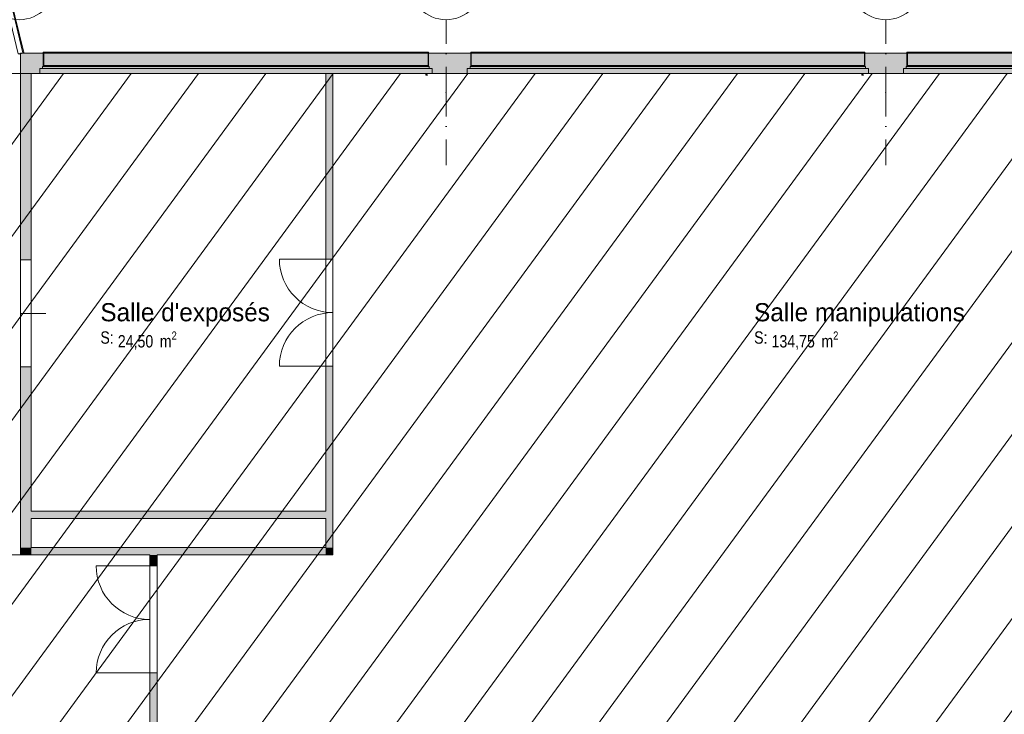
# Model space of a CAD drawing. Header units: millimetres. Extents: x -22000 to 226618, y -100134 to 72379.
# Tile 36 of 44: x 65075 to 78620, y -9093 to 462. Entities that reach past the tile are written whole.
import ezdxf
from ezdxf.enums import TextEntityAlignment as Align

# ---------------------------------------------------------------- set-up
doc = ezdxf.new("R2010")
doc.units = ezdxf.units.MM
doc.header["$MEASUREMENT"] = 0
doc.linetypes.add('Points tirets', pattern=[670.277762, 352.777767, -176.388884, 0, -141.111112])
doc.linetypes.add('Wipeout_Contour', pattern=[1000, 0, -1000])
for name, color, linetype in [('02-01 File _ Axe.Construction', 7, 'Continuous'), ('08-01 contour hachures', 7, 'Continuous'), ('A-AREA-____-OTLN.Modèle IFC', 7, 'Continuous'), ('A-FLOR-HRAL-OTLN.Modèle IFC', 7, 'Continuous'), ('A-GLAZ-____-OTLN.Modèle IFC', 7, 'Continuous'), ('A-WALL-____-OTLN.Modèle IFC', 7, 'Continuous'), ('Marques de Zone ARCHICAD', 7, 'Continuous'), ('Portes ARCHICAD', 7, 'Continuous')]:
    doc.layers.add(name, color=color, linetype=linetype)
doc.styles.add('STYLE_GENERE_1', font='txt')
doc.styles.add('STYLE_GENERE_2', font='ARIALN.TTF')
doc.styles.add('STYLE_GENERE_4', font='txt')

# ---------------------------------------------------------------- blocks, each defined once
blk = doc.blocks.new('Salle d_exposés_SA_26_1', base_point=(67260, -3709))
at = {"layer": 'Marques de Zone ARCHICAD', "color": 7, "lineweight": 9, "insert": (66425, -3827), "char_height": 170, "attachment_point": 1, "style": 'STYLE_GENERE_2'}
blk.add_mtext('\\A1;{\\pql;\\pt0,100;\\fArial Narrow|b0|i0|c0|p34;24,50\\fArial Narrow|b0|i0|c0|p34;\\A1{\\H.66x;\\S^  ;}\\fArial Narrow|b0|i0|c0|p34; m\\fArial Narrow|b0|i0|c0|p34;\\A1{\\H.66x;\\S2^  ;}}', dxfattribs=at)
at = {"layer": 'Marques de Zone ARCHICAD', "color": 7, "lineweight": 9}
for tag, height, style, p in [('DUMMY_849', 250, 'STYLE_GENERE_1', (68335, -3363)), ('ROOM_NAME', 250, 'STYLE_GENERE_1', (66185, -3437)), ('calculatedAreaCode', 170, 'STYLE_GENERE_2', (66185, -3825))]:
    blk.add_attdef(tag, text='', height=height, dxfattribs=dict(at, style=style)).set_placement(p, align=Align.TOP_LEFT)
blk = doc.blocks.new('Salle manipulations_SA_27_1', base_point=(76532, -3709))
at = {"layer": 'Marques de Zone ARCHICAD', "color": 7, "lineweight": 9, "insert": (75418, -3827), "char_height": 170, "attachment_point": 1, "style": 'STYLE_GENERE_2'}
blk.add_mtext('\\A1;{\\pql;\\pt0,100;\\fArial Narrow|b0|i0|c0|p34;134,75\\fArial Narrow|b0|i0|c0|p34;\\A1{\\H.66x;\\S^  ;}\\fArial Narrow|b0|i0|c0|p34; m\\fArial Narrow|b0|i0|c0|p34;\\A1{\\H.66x;\\S2^  ;}}', dxfattribs=at)
at = {"layer": 'Marques de Zone ARCHICAD', "color": 7, "lineweight": 9}
for tag, height, style, p in [('DUMMY_849', 250, 'STYLE_GENERE_1', (77886, -3363)), ('ROOM_NAME', 250, 'STYLE_GENERE_1', (75178, -3437)), ('calculatedAreaCode', 170, 'STYLE_GENERE_2', (75178, -3825))]:
    blk.add_attdef(tag, text='', height=height, dxfattribs=dict(at, style=style)).set_placement(p, align=Align.TOP_LEFT)
blk = doc.blocks.new('Percement_4_1')
at = {"color": 254, "linetype": 'Wipeout_Contour', "lineweight": 0, "ltscale": 261049.408185}
blk.add_wipeout([(65085, -2840), (65085, -4315), (65235, -4315), (65235, -2840)], dxfattribs=at).dxf.layer = 'A-WALL-____-OTLN.Modèle IFC'
at = {"layer": 'A-WALL-____-OTLN.Modèle IFC', "color": 7, "linetype": 'Points tirets', "lineweight": 5}
blk.add_line((65435, -3578), (64885, -3578), dxfattribs=at)
at = {"layer": 'A-WALL-____-OTLN.Modèle IFC', "color": 7, "linetype": 'Continuous', "lineweight": 5, "flags": 128}
for points in [[(65085, -2840), (65085, -4315)], [(65235, -4315), (65235, -2840)]]:
    blk.add_lwpolyline(points, dxfattribs=at)
at = {"layer": 'A-WALL-____-OTLN.Modèle IFC', "color": 7, "linetype": 'Continuous', "lineweight": 13, "flags": 128}
for points in [[(65235, -2840), (65085, -2840)], [(65085, -4315), (65235, -4315)]]:
    blk.add_lwpolyline(points, dxfattribs=at)
blk = doc.blocks.new('Mur_2_1', base_point=(82716, -140))
at = {"layer": 'A-WALL-____-OTLN.Modèle IFC', "linetype": 'Continuous', "lineweight": 0, "true_color": 0xffffff}
blk.add_hatch(color=7, dxfattribs=at).paths.add_polyline_path([(82716, 0), (65085, 0), (65085, -280), (82716, -280)])
at = {"layer": 'A-WALL-____-OTLN.Modèle IFC', "color": 7, "linetype": 'Continuous', "lineweight": 20, "flags": 128}
for points in [[(82716, 0), (65085, 0)], [(65085, 0), (65085, -280)], [(65235, -280), (69285, -280)], [(69385, -280), (82716, -280)]]:
    blk.add_lwpolyline(points, dxfattribs=at)
blk = doc.blocks.new('Porte (Mur) 166[30]_1')
at = {"layer": 'Portes ARCHICAD', "color": 7, "linetype": 'Continuous', "lineweight": 5}
for p, q in [((69385, -2830), (68648, -2830)), ((69385, -4305), (68648, -4305))]:
    blk.add_line(p, q, dxfattribs=at)
for centre, start, end in [((69385, -2830), 180, 270), ((69385, -4305), 90, 180)]:
    blk.add_arc(centre, 738, start, end, dxfattribs=at)
blk = doc.blocks.new('Mur_50_1', base_point=(69335, -140))
at = {"layer": 'A-WALL-____-OTLN.Modèle IFC', "linetype": 'Continuous', "lineweight": 0, "true_color": 0xffffff}
for points in [[(69285, -280), (69285, -2830), (69385, -2830), (69385, -280)], [(69385, -6800), (69385, -4305), (69285, -4305), (69285, -6800)], [(69285, -6800), (69285, -6900), (69385, -6900)], [(69385, -6800), (69285, -6800), (69385, -6900)]]:
    blk.add_hatch(color=7, dxfattribs=at).paths.add_polyline_path(points)
at = {"layer": 'A-WALL-____-OTLN.Modèle IFC', "color": 7, "linetype": 'Continuous', "lineweight": 20}
for p, q in [((69285, -2830), (69385, -2830)), ((69285, -4305), (69385, -4305))]:
    blk.add_line(p, q, dxfattribs=at)
at = {"layer": 'A-WALL-____-OTLN.Modèle IFC', "color": 7, "linetype": 'Continuous', "lineweight": 20, "flags": 128}
for points in [[(69285, -280), (69285, -2830)], [(69385, -2830), (69385, -280)], [(69285, -4305), (69285, -6300)], [(69385, -6900), (69385, -4305)], [(69285, -6400), (69285, -6800)], [(69385, -6900), (69285, -6900)]]:
    blk.add_lwpolyline(points, dxfattribs=at)
at = {"layer": 'Portes ARCHICAD', "color": 7, "linetype": 'Continuous', "lineweight": 5}
blk.add_blockref('Porte (Mur) 166[30]_1', (0, 0), dxfattribs=at)
blk = doc.blocks.new('Mur_51_1', base_point=(69335, -6850))
at = {"layer": 'A-WALL-____-OTLN.Modèle IFC', "linetype": 'Continuous', "lineweight": 0, "true_color": 0xffffff}
blk.add_hatch(color=7, dxfattribs=at).paths.add_polyline_path([(65235, -6900), (69285, -6900), (69285, -6800), (65235, -6800)])
at = {"layer": 'A-WALL-____-OTLN.Modèle IFC', "color": 7, "linetype": 'Continuous', "lineweight": 20, "flags": 128}
for points in [[(69285, -6800), (65235, -6800)], [(65235, -6900), (66865, -6900)], [(66965, -6900), (69285, -6900)]]:
    blk.add_lwpolyline(points, dxfattribs=at)
blk = doc.blocks.new('Mur_52_1', base_point=(69335, -6350))
at = {"layer": 'A-WALL-____-OTLN.Modèle IFC', "linetype": 'Continuous', "lineweight": 0, "true_color": 0xffffff}
blk.add_hatch(color=7, dxfattribs=at).paths.add_polyline_path([(69285, -6300), (65235, -6300), (65235, -6400), (69285, -6400)])
at = {"layer": 'A-WALL-____-OTLN.Modèle IFC', "color": 7, "linetype": 'Continuous', "lineweight": 20, "flags": 128}
for points in [[(69285, -6300), (65235, -6300)], [(65235, -6400), (69285, -6400)]]:
    blk.add_lwpolyline(points, dxfattribs=at)
blk = doc.blocks.new('Mur_54_1', base_point=(65160, -6850))
at = {"layer": 'A-WALL-____-OTLN.Modèle IFC', "linetype": 'Continuous', "lineweight": 0, "true_color": 0xffffff}
for points in [[(65235, -280), (65085, -280), (65085, -2840), (65235, -2840)], [(65085, -4315), (65085, -6800), (65235, -6800), (65235, -4315)], [(65085, -6900), (65235, -6900), (65235, -6800)], [(65085, -6900), (65235, -6800), (65085, -6800)]]:
    blk.add_hatch(color=7, dxfattribs=at).paths.add_polyline_path(points)
at = {"layer": 'A-WALL-____-OTLN.Modèle IFC', "color": 7, "linetype": 'Continuous', "lineweight": 20, "flags": 128}
for points in [[(65085, -280), (65085, -2840)], [(65235, -2840), (65235, -280)], [(65085, -4315), (65085, -6900)], [(65235, -6300), (65235, -4315)], [(65235, -6800), (65235, -6400)], [(65085, -6900), (65235, -6900)]]:
    blk.add_lwpolyline(points, dxfattribs=at)
blk = doc.blocks.new('Porte (Mur) 190[54]_1')
at = {"layer": 'Portes ARCHICAD', "color": 7, "linetype": 'Continuous', "lineweight": 5}
for p, q in [((66865, -7050), (66128, -7050)), ((66865, -8525), (66128, -8525))]:
    blk.add_line(p, q, dxfattribs=at)
for centre, start, end in [((66865, -7050), 180, 270), ((66865, -8525), 90, 180)]:
    blk.add_arc(centre, 738, start, end, dxfattribs=at)
blk = doc.blocks.new('Mur_81_1', base_point=(66915, -6850))
at = {"layer": 'A-WALL-____-OTLN.Modèle IFC', "linetype": 'Continuous', "lineweight": 0, "true_color": 0xffffff}
for points in [[(66865, -6900), (66865, -7050), (66965, -7050), (66965, -6900)], [(66965, -9300), (66965, -8525), (66865, -8525), (66865, -9300)]]:
    blk.add_hatch(color=7, dxfattribs=at).paths.add_polyline_path(points)
at = {"layer": 'A-WALL-____-OTLN.Modèle IFC', "color": 7, "linetype": 'Continuous', "lineweight": 20}
for p, q in [((66865, -7050), (66965, -7050)), ((66865, -8525), (66965, -8525))]:
    blk.add_line(p, q, dxfattribs=at)
at = {"layer": 'A-WALL-____-OTLN.Modèle IFC', "color": 7, "linetype": 'Continuous', "lineweight": 20, "flags": 128}
for points in [[(66865, -6900), (66865, -7050)], [(66965, -7050), (66965, -6900)], [(66865, -8525), (66865, -9300)], [(66965, -9300), (66965, -8525)]]:
    blk.add_lwpolyline(points, dxfattribs=at)
at = {"layer": 'Portes ARCHICAD', "color": 7, "linetype": 'Continuous', "lineweight": 5}
blk.add_blockref('Porte (Mur) 190[54]_1', (0, 0), dxfattribs=at)
blk = doc.blocks.new('Elément Modèle 59[51]_1', base_point=(77231, -640))
at = {"layer": 'A-GLAZ-____-OTLN.Modèle IFC', "color": 7, "linetype": 'Continuous', "lineweight": 18}
for p, q in [((77281, 14), (77281, 15)), ((77286, 15), (77281, 15)), ((77281, 11), (77281, 14)), ((77286, 14), (77281, 14)), ((77281, -170), (77281, 11)), ((77286, 15), (77286, 14)), ((82336, 15), (77286, 15)), ((77286, 14), (77286, 11)), ((77286, 11), (77286, -170)), ((82336, 14), (82336, 15)), ((82341, 15), (82336, 15)), ((82336, 11), (82336, 14)), ((82341, 14), (82336, 14)), ((82336, -170), (82336, 11)), ((82341, 15), (82341, 14)), ((82341, 14), (82341, 11)), ((82341, 11), (82341, -170)), ((77231, -280), (77231, -210)), ((77231, -210), (82391, -210)), ((77271, -210), (77271, -180)), ((77271, -180), (82351, -180)), ((77281, -180), (77281, -170)), ((82341, -170), (77281, -170)), ((82341, -170), (82341, -180)), ((82351, -180), (82351, -210)), ((82391, -210), (82391, -280)), ((82391, -280), (77231, -280)), ((82301, -280), (82301, -298)), ((82301, -298), (82304, -300)), ((82304, -300), (82320, -300)), ((82311, -295), (82311, -280)), ((82320, -295), (82311, -295)), ((82320, -295), (82324, -295)), ((82324, -300), (82320, -300)), ((82324, -295), (82326, -295)), ((82324, -300), (82324, -295)), ((82326, -300), (82324, -300)), ((82326, -295), (82326, -300))]:
    blk.add_line(p, q, dxfattribs=at)
blk = doc.blocks.new('Elément Modèle 60[52]_1', base_point=(65350, -640))
at = {"layer": 'A-GLAZ-____-OTLN.Modèle IFC', "color": 7, "linetype": 'Continuous', "lineweight": 18}
for p, q in [((65400, 14), (65400, 15)), ((65405, 15), (65400, 15)), ((65400, 11), (65400, 14)), ((65405, 14), (65400, 14)), ((65400, -170), (65400, 11)), ((65405, 15), (65405, 14)), ((70695, 15), (65405, 15)), ((65405, 14), (65405, 11)), ((65405, 11), (65405, -170)), ((70695, 14), (70695, 15)), ((70700, 15), (70695, 15)), ((70695, 11), (70695, 14)), ((70700, 14), (70695, 14)), ((70695, -170), (70695, 11)), ((70700, 15), (70700, 14)), ((70700, 14), (70700, 11)), ((70700, 11), (70700, -170)), ((65350, -280), (65350, -210)), ((65350, -210), (70750, -210)), ((65390, -210), (65390, -180)), ((65390, -180), (70710, -180)), ((65400, -180), (65400, -170)), ((70700, -170), (65400, -170)), ((70700, -170), (70700, -180)), ((70710, -180), (70710, -210)), ((70750, -210), (70750, -280)), ((70750, -280), (65350, -280)), ((70660, -280), (70660, -298)), ((70660, -298), (70663, -300)), ((70663, -300), (70679, -300)), ((70670, -295), (70670, -280)), ((70679, -295), (70670, -295)), ((70679, -295), (70683, -295)), ((70683, -300), (70679, -300)), ((70683, -295), (70685, -295)), ((70683, -300), (70683, -295)), ((70685, -300), (70683, -300)), ((70685, -295), (70685, -300))]:
    blk.add_line(p, q, dxfattribs=at)
blk = doc.blocks.new('Elément Modèle 61[53]_1', base_point=(71230, -640))
at = {"layer": 'A-GLAZ-____-OTLN.Modèle IFC', "color": 7, "linetype": 'Continuous', "lineweight": 18}
for p, q in [((71280, 14), (71280, 15)), ((71285, 15), (71280, 15)), ((71280, 11), (71280, 14)), ((71285, 14), (71280, 14)), ((71280, -170), (71280, 11)), ((71285, 15), (71285, 14)), ((76695, 15), (71285, 15)), ((71285, 14), (71285, 11)), ((71285, 11), (71285, -170)), ((76695, 14), (76695, 15)), ((76700, 15), (76695, 15)), ((76695, 11), (76695, 14)), ((76700, 14), (76695, 14)), ((76695, -170), (76695, 11)), ((76700, 15), (76700, 14)), ((76700, 14), (76700, 11)), ((76700, 11), (76700, -170)), ((71230, -280), (71230, -210)), ((71230, -210), (76750, -210)), ((71270, -210), (71270, -180)), ((71270, -180), (76710, -180)), ((71280, -180), (71280, -170)), ((76700, -170), (71280, -170)), ((76700, -170), (76700, -180)), ((76710, -180), (76710, -210)), ((76750, -210), (76750, -280)), ((76750, -280), (71230, -280)), ((76660, -280), (76660, -298)), ((76660, -298), (76663, -300)), ((76663, -300), (76679, -300)), ((76670, -295), (76670, -280)), ((76679, -295), (76670, -295)), ((76679, -295), (76683, -295)), ((76683, -300), (76679, -300)), ((76683, -295), (76685, -295)), ((76683, -300), (76683, -295)), ((76685, -300), (76683, -300)), ((76685, -295), (76685, -300))]:
    blk.add_line(p, q, dxfattribs=at)
blk = doc.blocks.new('Barrière 57[374]_1', base_point=(61915, -11))
at = {"layer": 'A-FLOR-HRAL-OTLN.Modèle IFC', "color": 7, "linetype": 'Continuous', "lineweight": 18}
for p, q in [((62876, 5279), (63802, 5503)), ((63754, 5424), (63749, 5416)), ((63759, 5433), (63754, 5424)), ((63770, 5450), (63759, 5433)), ((63796, 5492), (63793, 5487)), ((63793, 5487), (64460, 2748)), ((63797, 5495), (63796, 5492)), ((63799, 5497), (63797, 5495)), ((63802, 5503), (63799, 5497)), ((63802, 5503), (64590, 2250)), ((62739, 5172), (63749, 5416)), ((63743, 5407), (62875, 5196)), ((63746, 5411), (63743, 5407)), ((64261, 3267), (63743, 5407)), ((63749, 5416), (63746, 5411)), ((61916, 5047), (62862, 5276)), ((62783, 5174), (61935, 4969)), ((62875, 5196), (62783, 5174)), ((62862, 5276), (62876, 5279)), ((61917, 5043), (61916, 5047)), ((61916, 5030), (61920, 5031)), ((61916, 5030), (61928, 4982)), ((61918, 5039), (61917, 5043)), ((61921, 5025), (61918, 5039)), ((61925, 5012), (61921, 5025)), ((61928, 4997), (61925, 5012)), ((61932, 4982), (61928, 4997)), ((61932, 4983), (61928, 4982)), ((61933, 4975), (61932, 4982)), ((61935, 4969), (61933, 4975)), ((64267, 3244), (64261, 3267)), ((65055, -9), (64267, 3244)), ((65119, 6), (64460, 2748)), ((64590, 2250), (64596, 2227)), ((64596, 2227), (65132, 10)), ((65118, 2), (65069, -10)), ((65104, 3), (65089, -1)), ((65119, 6), (65104, 3)), ((65117, 6), (65118, 2)), ((65126, 8), (65119, 6)), ((65132, 10), (65126, 8)), ((65058, -8), (65055, -9)), ((65062, -7), (65058, -8)), ((65076, -4), (65062, -7)), ((65069, -10), (65069, -6)), ((65089, -1), (65076, -4))]:
    blk.add_line(p, q, dxfattribs=at)
blk = doc.blocks.new('Marque grille standard[389]_1', base_point=(65070, -31547))
at = {"layer": '02-01 File _ Axe.Construction', "color": 7, "linetype": 'Continuous', "lineweight": 5}
blk.add_circle((65070, 962), 500, dxfattribs=at)
at = {"layer": '02-01 File _ Axe.Construction', "color": 7, "lineweight": 9, "style": 'STYLE_GENERE_4'}
for tag, p in [('AC_MarkerText_1_1', (65070, 1137)), ('AC_MarkerText_1_0', (65070, -31872))]:
    blk.add_attdef(tag, text='', height=350, rotation=360, dxfattribs=at).set_placement(p, align=Align.TOP_CENTER)
blk = doc.blocks.new('Marque grille standard[390]_1', base_point=(70940, -31547))
at = {"layer": '02-01 File _ Axe.Construction', "color": 7, "linetype": 'Points tirets', "lineweight": 5}
for p, q in [((70940, -538), (70940, 462)), ((70940, -1538), (70940, -538))]:
    blk.add_line(p, q, dxfattribs=at)
at = {"layer": '02-01 File _ Axe.Construction', "color": 7, "linetype": 'Continuous', "lineweight": 5}
blk.add_circle((70940, 962), 500, dxfattribs=at)
at = {"layer": '02-01 File _ Axe.Construction', "color": 7, "linetype": 'Points tirets', "lineweight": 5}
blk.add_point((70940, -538), dxfattribs=at)
blk.add_point((70940, -538), dxfattribs=at)
at = {"layer": '02-01 File _ Axe.Construction', "color": 7, "lineweight": 9, "style": 'STYLE_GENERE_4'}
for tag, p in [('AC_MarkerText_1_1', (70940, 1137)), ('AC_MarkerText_1_0', (70940, -31872))]:
    blk.add_attdef(tag, text='', height=350, rotation=360, dxfattribs=at).set_placement(p, align=Align.TOP_CENTER)
blk = doc.blocks.new('Marque grille standard[391]_1', base_point=(76990, -31547))
at = {"layer": '02-01 File _ Axe.Construction', "color": 7, "linetype": 'Points tirets', "lineweight": 5}
for p, q in [((76990, -538), (76990, 462)), ((76990, -1538), (76990, -538))]:
    blk.add_line(p, q, dxfattribs=at)
at = {"layer": '02-01 File _ Axe.Construction', "color": 7, "linetype": 'Continuous', "lineweight": 5}
blk.add_circle((76990, 962), 500, dxfattribs=at)
at = {"layer": '02-01 File _ Axe.Construction', "color": 7, "linetype": 'Points tirets', "lineweight": 5}
blk.add_point((76990, -538), dxfattribs=at)
blk.add_point((76990, -538), dxfattribs=at)
at = {"layer": '02-01 File _ Axe.Construction', "color": 7, "lineweight": 9, "style": 'STYLE_GENERE_4'}
for tag, p in [('AC_MarkerText_1_1', (76990, 1137)), ('AC_MarkerText_1_0', (76990, -31872))]:
    blk.add_attdef(tag, text='', height=350, rotation=360, dxfattribs=at).set_placement(p, align=Align.TOP_CENTER)

msp = doc.modelspace()

# ---------------------------------------------------------------- linework, layer by layer
at = {"layer": 'A-AREA-____-OTLN.Modèle IFC', "color": 7, "linetype": 'Continuous', "lineweight": 0, "true_color": 0xfdf5ec, "flags": 128}
msp.add_lwpolyline([(63315, -6900), (61535, -6900), (61535, -9390), (61535, -10620, -0.39948), (63313, -12310), (65087, -12310, -0.3995), (66865, -10620), (66865, -9390), (66865, -6900), (64915, -6900), (64915, -6850), (64915, -280), (63315, -280), (63315, -6350)], format="xyb", close=True, dxfattribs=at)
for points in [[(65235, -280), (65235, -6300), (69285, -6300), (69285, -280)], [(82598, -280), (69385, -280), (69385, -6350), (69385, -6900), (66965, -6900), (66965, -9300), (70845, -9300), (73990, -9300), (77340, -9300), (84759, -9300)]]:
    msp.add_lwpolyline(points, close=True, dxfattribs=at)

# ---------------------------------------------------------------- block references
at = {"layer": '02-01 File _ Axe.Construction', "color": 7, "linetype": 'Continuous', "lineweight": 9}
for name, p in [('Marque grille standard[390]_1', (70940, -31547)), ('Marque grille standard[391]_1', (76990, -31547))]:
    msp.add_blockref(name, p, dxfattribs=at)
at = {"layer": 'A-AREA-____-OTLN.Modèle IFC', "color": 7, "linetype": 'Continuous', "lineweight": 9}
for name, p, values in [('Salle d_exposés_SA_26_1', (67260, -3709), {'ROOM_NAME': "Salle d'exposés", 'calculatedAreaCode': 'S: '}), ('Salle manipulations_SA_27_1', (76532, -3709), {'ROOM_NAME': 'Salle manipulations', 'calculatedAreaCode': 'S: '})]:
    msp.add_blockref(name, p, dxfattribs=at).add_auto_attribs(values)
at = {"layer": 'A-FLOR-HRAL-OTLN.Modèle IFC', "color": 7, "linetype": 'Continuous', "lineweight": 18}
msp.add_blockref('Barrière 57[374]_1', (61915, -11), dxfattribs=at)
at = {"layer": 'A-GLAZ-____-OTLN.Modèle IFC', "color": 7, "linetype": 'Continuous', "lineweight": 18}
for name, p in [('Elément Modèle 60[52]_1', (65350, -640)), ('Elément Modèle 61[53]_1', (71230, -640)), ('Elément Modèle 59[51]_1', (77231, -640))]:
    msp.add_blockref(name, p, dxfattribs=at)
at = {"layer": 'A-WALL-____-OTLN.Modèle IFC', "color": 7, "lineweight": 20}
for name, p in [('Mur_2_1', (82716, -140)), ('Mur_50_1', (69335, -140)), ('Mur_52_1', (69335, -6350)), ('Mur_51_1', (69335, -6850)), ('Mur_81_1', (66915, -6850))]:
    msp.add_blockref(name, p, dxfattribs=at)

# ---------------------------------------------------------------- next in the draw order: block references
at = {"layer": 'A-WALL-____-OTLN.Modèle IFC', "color": 7, "linetype": 'Continuous', "lineweight": 9}
msp.add_blockref('Percement_4_1', (0, 0), dxfattribs=at)

# ---------------------------------------------------------------- next in the draw order: hatches: boundary and pattern name
at = {"layer": '08-01 contour hachures', "linetype": 'Continuous', "lineweight": 9}
h = msp.add_hatch(dxfattribs=at)
h.set_pattern_fill('Briques_terre_cuite__ext_56', style=0, pattern_type=2)
h.set_pattern_definition([(53.7682, (43061.8, -7110.4), (-463.491, 632.545), [])])
h.paths.add_polyline_path([(280, -280), (36100, -280), (36100, -9480), (41080, -9480), (41080, -280), (82598, -280), (85886, -14000), (66718, -14000), (66534, -13965), (66285, -13891), (66104, -13807), (65957, -13717), (65793, -13588), (65671, -13465), (65534, -13288), (65443, -13134), (65379, -12994), (65339, -12882), (65311, -12782), (65291, -12685), (65275, -12582), (65268, -12503), (65268, -12310), (63133, -12313), (63134, -12441), (63127, -12559), (63106, -12703), (63082, -12807), (63040, -12944), (62980, -13087), (62930, -13197), (62871, -13281), (62800, -13380), (62690, -13508), (62552, -13635), (62379, -13759), (62272, -13820), (62097, -13898), (61959, -13943), (61677, -14000), (14880, -14000), (14566, -13811), (14375, -13632), (14169, -13373), (14050, -13159), (13993, -13023), (13948, -12888), (13914, -12785), (13901, -12675), (13888, -12569), (13883, -12497), (13868, -12296), (12095, -12301), (12097, -12326), (12096, -12490), (12078, -12654), (11998, -12958), (11846, -13264), (11554, -13603), (11416, -13711), (11254, -13811), (10777, -13976), (280, -14000)])

# ---------------------------------------------------------------- next in the draw order: linework, layer by layer
at = {"layer": '08-01 contour hachures', "color": 7, "linetype": 'Continuous', "lineweight": 9, "flags": 128}
msp.add_lwpolyline([(41080, -280), (82598, -280), (85886, -14000), (66718, -14000), (66534, -13965), (66285, -13891), (66104, -13807), (65957, -13717), (65793, -13588), (65671, -13465), (65534, -13288), (65443, -13134), (65379, -12994), (65339, -12882), (65311, -12782), (65291, -12685), (65275, -12582), (65268, -12503), (65268, -12310), (63133, -12313)], dxfattribs=at)

# ---------------------------------------------------------------- next in the draw order: block references
at = {"layer": '02-01 File _ Axe.Construction', "color": 7, "linetype": 'Continuous', "lineweight": 9}
msp.add_blockref('Marque grille standard[389]_1', (65070, -31547), dxfattribs=at)
at = {"layer": 'A-WALL-____-OTLN.Modèle IFC', "color": 7, "lineweight": 20}
msp.add_blockref('Mur_54_1', (65160, -6850), dxfattribs=at)

doc.saveas('drawing.dxf')
